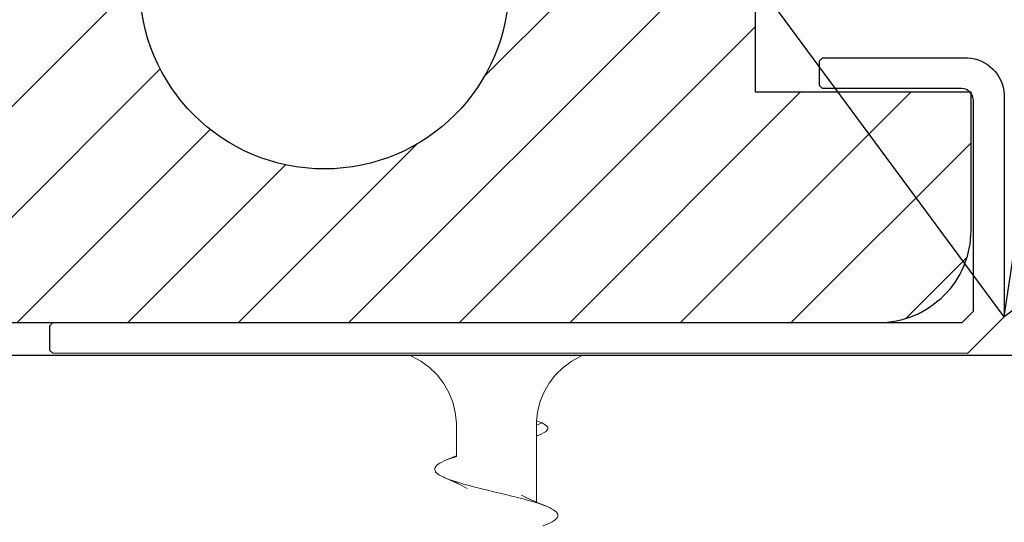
# Model space of a CAD drawing. Header units: millimetres. Extents: x -1898 to 1013, y -439 to 713.
# Tile 19 of 54: x 161 to 193, y 290 to 306. Entities that reach past the tile are written whole.
import ezdxf
from ezdxf import colors
from ezdxf.entities.mleader import LeaderData, LeaderLine
from ezdxf.math import Vec2, Vec3

# ---------------------------------------------------------------- set-up
doc = ezdxf.new("R2010")
doc.units = ezdxf.units.MM
for name, color, linetype in [('ecoteak_profil', 2, 'Continuous'), ('ecoteak_szraf', 8, 'Continuous'), ('Warstwa 1', 7, 'Continuous')]:
    doc.layers.add(name, color=color, linetype=linetype)
doc.layers.add('G-ANNO-DIMS', color=7, linetype='Continuous', lineweight=9)
doc.styles.add('ID_Arial_skala 1 100', font='arial.ttf', dxfattribs={"height": 25})

# ---------------------------------------------------------------- blocks, each defined once
blk = doc.blocks.new('A$Cec00c39f')
at = {"layer": 'ecoteak_szraf'}
h = blk.add_hatch(dxfattribs=at)
h.set_pattern_fill('LINE', color=256, scale=0.8, angle=45, style=0)
h.set_pattern_definition([(45, (70, -93.1085), (-1.79605, 1.79605), [])])
h.paths.add_polyline_path([(140, -4.5), (140, 0), (133, 0), (133, 7), (140, 7), (140, 11.5, 0.414214), (137, 14.5), (70, 14.5), (3, 14.5, 0.414214), (0, 11.5), (0, 7), (7, 7), (7, 0), (0, 0), (0, -4.5, 0.414214), (3, -7.5), (70, -7.5), (137, -7.5, 0.414214)])
h.paths.add_polyline_path([(54, 3.5, -1), (66, 3.5, -1)], flags=16)
h.paths.add_polyline_path([(35, 3.5, -1), (47, 3.5, -1)], flags=16)
h.paths.add_polyline_path([(15, 3.5, -1), (27, 3.5, -1)], flags=16)
h.paths.add_polyline_path([(93, 3.5, -1), (105, 3.5, -1)], flags=16)
h.paths.add_polyline_path([(113, 3.5, -1), (125, 3.5, -1)], flags=16)
h.paths.add_polyline_path([(74, 3.5, -1), (86, 3.5, -1)], flags=16)
at = {"layer": 'ecoteak_profil'}
blk.add_lwpolyline([(70, 14.5), (137, 14.5, -0.414214), (140, 11.5), (140, 7), (133, 7), (133, 0), (140, 0), (140, -4.5, -0.414214), (137, -7.5), (70, -7.5), (3, -7.5, -0.414214), (0, -4.5), (0, 0), (7, 0), (7, 7), (0, 7), (0, 11.5, -0.414214), (3, 14.5)], format="xyb", close=True, dxfattribs=at)
blk.add_circle((119, 3.5), 6, dxfattribs=at)
blk = doc.blocks.new('_Open90')
at = {"color": 0, "linetype": 'ByBlock', "lineweight": -2}
for p, q in [((-0.5, 0.5), (0, 0)), ((0, 0), (-1, 0)), ((0, 0), (-0.5, -0.5))]:
    blk.add_line(p, q, dxfattribs=at)
blk = doc.blocks.new('A$Ccf9743c7')
at = {"layer": 'Warstwa 1', "color": 7, "lineweight": 0, "true_color": 0xffffff}
for points in [[(2.127, 1.301), (2.127, 1.301), (1.854, 1.328), (1.521, 1.41), (1.202, 1.538), (0.904, 1.709), (0.633, 1.919), (0.394, 2.165), (0.191, 2.443), (0.029, 2.744), (0, 2.796)], [(0.191, 2.443), (0.029, 2.744), (0, 2.796)], [(0.191, 2.443), (0.029, 2.744), (0, 2.796)], [(0, 2.515), (0, 2.515), (0, 2.796)], [(0, 1.197), (0, 2.515)], [(0.394, 2.165), (0.191, 2.443)], [(0.394, 2.165), (0.191, 2.443)], [(1.202, 1.538), (0.904, 1.709), (0.633, 1.919), (0.394, 2.165)], [(1.202, 1.538), (0.904, 1.709), (0.633, 1.919), (0.394, 2.165)], [(5.541, 1.514), (5.539, 1.514), (5.471, 1.67), (5.436, 1.746), (5.402, 1.812), (5.366, 1.869), (5.331, 1.916), (5.295, 1.951), (5.26, 1.978), (5.226, 1.99), (5.19, 1.993), (5.154, 1.987), (5.119, 1.97), (5.083, 1.94), (5.048, 1.9), (5.014, 1.851), (4.978, 1.791), (4.943, 1.72), (4.908, 1.642), (4.761, 1.295), (4.761, 1.295)], [(5.366, 1.869), (5.331, 1.916), (5.295, 1.951), (5.26, 1.978), (5.226, 1.99), (5.19, 1.993), (5.154, 1.987), (5.119, 1.97), (5.083, 1.94), (5.048, 1.9), (5.014, 1.851)], [(2.626, 1.295), (2.552, 1.454), (2.514, 1.531), (2.477, 1.593), (2.442, 1.635), (2.406, 1.661), (2.371, 1.668), (2.335, 1.662), (2.298, 1.637), (2.263, 1.596), (2.228, 1.544), (2.194, 1.486)], [(2.335, 1.662), (2.298, 1.637), (2.263, 1.596), (2.228, 1.544)], [(2.371, 1.668), (2.335, 1.662)], [(2.552, 1.452), (2.514, 1.531), (2.477, 1.593), (2.442, 1.635), (2.406, 1.661), (2.371, 1.668)], [(4.908, 1.642), (4.908, 1.642), (4.761, 1.295), (4.761, 1.295)], [(4.908, 1.642), (4.908, 1.642), (4.761, 1.295), (4.761, 1.295)], [(4.783, 1.295), (4.783, 1.295), (4.803, 1.351), (4.838, 1.457), (4.872, 1.553), (4.908, 1.642), (4.943, 1.72), (4.978, 1.791), (5.014, 1.851)], [(4.838, 1.457), (4.872, 1.553), (4.908, 1.642)], [(4.908, 1.642), (4.908, 1.642)], [(5.471, 1.67), (5.436, 1.746), (5.402, 1.812), (5.366, 1.869)], [(1.521, 1.41), (1.202, 1.538)], [(1.521, 1.41), (1.202, 1.538)], [(1.854, 1.328), (1.521, 1.41)], [(1.854, 1.328), (1.521, 1.41)], [(2.127, 1.301), (2.127, 1.301), (1.854, 1.328)], [(2.127, 1.301), (2.127, 1.301), (1.854, 1.328)], [(2.127, 1.301), (2.127, 1.301), (2.194, 1.486), (2.194, 1.486)], [(2.127, 1.301), (2.127, 1.301), (2.194, 1.486)], [(2.127, 1.301), (2.127, 1.301), (2.194, 1.486)], [(2.194, 1.295), (2.127, 1.301)], [(2.228, 1.544), (2.194, 1.486), (2.194, 1.486)], [(2.228, 1.544), (2.194, 1.486), (2.194, 1.486)], [(2.194, 1.486), (2.268, 1.295)], [(2.194, 1.486), (2.268, 1.295), (2.268, 1.295)], [(2.268, 1.295), (2.194, 1.295)], [(2.268, 1.295), (2.194, 1.295)], [(2.61, 1.295), (2.268, 1.295), (2.268, 1.295)], [(2.552, 1.454), (2.552, 1.452)], [(2.552, 1.452), (2.587, 1.363)], [(2.552, 1.452), (2.587, 1.363), (2.587, 1.363)], [(2.626, 1.295), (2.626, 1.295), (2.552, 1.452), (2.552, 1.452)], [(2.621, 1.295), (2.587, 1.363), (2.587, 1.361)], [(2.61, 1.295), (2.61, 1.295), (2.587, 1.363)], [(2.587, 1.363), (2.587, 1.363)], [(2.61, 1.295), (2.587, 1.363)], [(2.587, 1.363), (2.587, 1.363), (2.619, 1.295)], [(2.587, 1.363), (2.587, 1.363), (2.619, 1.295)], [(2.621, 1.295), (2.587, 1.361), (2.587, 1.363), (2.587, 1.363)], [(2.621, 1.295), (2.587, 1.361), (2.587, 1.363), (2.587, 1.363)], [(2.587, 1.361), (2.619, 1.295)], [(2.619, 1.295), (2.61, 1.295), (2.61, 1.295)], [(2.619, 1.295), (2.61, 1.295), (2.61, 1.295)], [(2.621, 1.295), (2.619, 1.295), (2.619, 1.295)], [(2.626, 1.295), (2.621, 1.295), (2.621, 1.295)], [(4.761, 1.295), (4.761, 1.295), (2.626, 1.295), (2.626, 1.295)], [(4.761, 1.295), (4.761, 1.295), (2.626, 1.295), (2.626, 1.295)], [(4.106, -1.304), (4.106, -1.304), (4.132, -1.222), (4.168, -1.101), (4.203, -0.975), (4.239, -0.844), (4.274, -0.708), (4.308, -0.569), (4.344, -0.429), (4.379, -0.284), (4.415, -0.139), (4.45, 0.008), (4.485, 0.156), (4.52, 0.301), (4.556, 0.446), (4.591, 0.59), (4.627, 0.729), (4.661, 0.864), (4.696, 0.997), (4.732, 1.121), (4.767, 1.241), (4.783, 1.295)], [(4.761, 1.295), (4.743, 1.251), (4.667, 1.071), (4.665, 1.071)], [(4.783, 1.295), (4.783, 1.295), (4.761, 1.295)], [(4.783, 1.295), (4.761, 1.295)], [(4.783, 1.295), (4.783, 1.295), (4.803, 1.351)], [(4.783, 1.295), (4.783, 1.295), (4.803, 1.351)], [(0, 1.197), (0, 1.197)], [(0, 0.506), (0, 0.506), (0, 1.197)], [(4.665, 1.071), (4.665, 1.069), (4.542, 0.814)], [(4.612, 0.946), (4.672, 1.083), (4.672, 1.082), (4.665, 1.071)], [(4.665, 1.071), (4.615, 0.951)], [(0, 0.494), (0, 0.506)], [(0, 0.494), (0, 0.494)], [(0, -0.494), (0, -0.494), (0, 0.494)], [(0, -0.506), (0, -0.494)], [(0, -0.506), (0, -0.506)], [(0, -1.21), (0, -0.506)], [(4.239, -1.107), (4.32, -0.951)], [(0, -1.21), (0, -1.21)], [(0, -2.574), (0, -2.574), (0, -1.21)], [(4.134, -1.304), (4.134, -1.304), (4.165, -1.246), (4.165, -1.246)], [(4.165, -1.246), (4.139, -1.304), (4.139, -1.304)], [(4.14, -1.304), (4.14, -1.304), (4.183, -1.213)], [(4.142, -1.304), (4.142, -1.304), (4.239, -1.107)], [(4.165, -1.246), (4.183, -1.213), (4.183, -1.213)], [(4.183, -1.213), (4.239, -1.107), (4.239, -1.107)], [(0, -2.809), (0.029, -2.758), (0.191, -2.454), (0.394, -2.178), (0.633, -1.932), (0.904, -1.722), (1.202, -1.552), (1.521, -1.424), (1.854, -1.342), (2.194, -1.303)], [(0, -2.809), (0.029, -2.758), (0.191, -2.454), (0.394, -2.178), (0.633, -1.932), (0.904, -1.722), (1.202, -1.552), (1.521, -1.424), (1.854, -1.342), (2.194, -1.303)], [(0, -2.809), (0.029, -2.758), (0.191, -2.454), (0.394, -2.178), (0.633, -1.932), (0.904, -1.722), (1.202, -1.552), (1.521, -1.424), (1.854, -1.342), (2.194, -1.303)], [(2.194, -1.303), (3.262, -1.304)], [(2.194, -1.303), (3.262, -1.304)], [(3.262, -1.304), (3.264, -1.306), (3.393, -1.62)], [(3.262, -1.304), (3.264, -1.306), (3.393, -1.62)], [(3.262, -1.304), (3.264, -1.306), (3.393, -1.62)], [(3.262, -1.304), (3.262, -1.304), (3.283, -1.304)], [(3.262, -1.304), (3.262, -1.304), (3.283, -1.304)], [(3.283, -1.304), (3.288, -1.32), (3.323, -1.429), (3.357, -1.527), (3.393, -1.62), (3.393, -1.62), (3.428, -1.702), (3.464, -1.776)], [(3.283, -1.304), (3.288, -1.32)], [(3.283, -1.304), (3.283, -1.304)], [(4.061, -1.473), (3.992, -1.634), (3.992, -1.634)], [(3.994, -1.629), (4.125, -1.344)], [(3.994, -1.629), (4.125, -1.344)], [(3.994, -1.629), (3.995, -1.629), (4.063, -1.471)], [(3.995, -1.629), (4.123, -1.345)], [(3.995, -1.629), (4.063, -1.471)], [(4.076, -1.438), (4.076, -1.438), (4.028, -1.542), (4.028, -1.544), (4.061, -1.473), (4.061, -1.473)], [(4.028, -1.544), (4.063, -1.443)], [(4.076, -1.438), (4.061, -1.471), (4.061, -1.473)], [(4.061, -1.473), (4.061, -1.471), (4.063, -1.471)], [(4.063, -1.443), (4.126, -1.322), (4.126, -1.322)], [(4.063, -1.471), (4.123, -1.345), (4.125, -1.344)], [(4.063, -1.471), (4.123, -1.345), (4.125, -1.344)], [(4.063, -1.471), (4.125, -1.344), (4.125, -1.344)], [(4.063, -1.471), (4.077, -1.435)], [(4.063, -1.471), (4.063, -1.471), (4.077, -1.435)], [(4.126, -1.322), (4.076, -1.437), (4.076, -1.438)], [(4.077, -1.435), (4.077, -1.437), (4.076, -1.438)], [(4.139, -1.304), (4.077, -1.435)], [(4.139, -1.304), (4.077, -1.435)], [(4.139, -1.304), (4.077, -1.435)], [(4.077, -1.435), (4.126, -1.322)], [(4.077, -1.435), (4.077, -1.435), (4.126, -1.322)], [(4.123, -1.345), (4.125, -1.344), (4.14, -1.304)], [(4.125, -1.344), (4.125, -1.344), (4.14, -1.304)], [(4.125, -1.344), (4.125, -1.344), (4.14, -1.304)], [(4.125, -1.344), (4.142, -1.304)], [(4.125, -1.344), (4.142, -1.304)], [(4.125, -1.344), (4.142, -1.304)], [(4.126, -1.322), (4.134, -1.304)], [(4.139, -1.304), (4.14, -1.304)], [(4.139, -1.304), (4.139, -1.304)], [(4.139, -1.304), (4.14, -1.304)], [(4.139, -1.304), (4.139, -1.304)], [(4.14, -1.304), (4.142, -1.304)], [(4.14, -1.304), (4.142, -1.304)], [(3.464, -1.776), (3.499, -1.839), (3.533, -1.894), (3.569, -1.937), (3.604, -1.971)], [(3.709, -2.007), (3.745, -1.998), (3.781, -1.979), (3.816, -1.949), (3.852, -1.907), (3.887, -1.853), (3.921, -1.79)], [(3.921, -1.79), (3.957, -1.717)], [(3.957, -1.717), (3.994, -1.629)], [(3.957, -1.717), (3.994, -1.629)], [(3.957, -1.717), (3.965, -1.7), (3.992, -1.634)], [(3.992, -1.634), (3.994, -1.631), (3.994, -1.629)], [(3.604, -1.971), (3.64, -1.995), (3.676, -2.007), (3.709, -2.007)], [(0, -2.809), (0, -2.809), (0, -2.574)]]:
    blk.add_lwpolyline(points, dxfattribs=at)
blk.add_open_spline([(3.992, -1.634), (3.992, -1.634), (3.992, -1.634), (3.992, -1.634), (3.992, -1.634), (3.992, -1.634), (3.992, -1.634), (3.992, -1.634), (4.028, -1.544), (4.028, -1.544), (4.028, -1.544), (4.028, -1.544), (4.028, -1.544), (4.028, -1.544), (4.028, -1.544), (4.028, -1.544), (4.028, -1.544), (4.063, -1.443), (4.063, -1.443), (4.063, -1.443), (4.063, -1.443), (4.063, -1.443), (4.063, -1.443), (4.063, -1.443), (4.063, -1.443), (4.063, -1.443), (4.097, -1.336), (4.097, -1.336), (4.097, -1.336), (4.106, -1.304), (4.106, -1.304)], degree=3, knots=[0, 0, 0, 0, 1, 1, 1, 2, 2, 2, 3, 3, 3, 4, 4, 4, 5, 5, 5, 6, 6, 6, 7, 7, 7, 8, 8, 8, 9, 9, 9, 10, 10, 10, 10], dxfattribs=at)

msp = doc.modelspace()

# ---------------------------------------------------------------- linework, layer by layer
at = {"layer": 'ecoteak_profil'}
msp.add_lwpolyline([(187.257, 303.73), (187.156, 303.83), (187.156, 304.629), (187.257, 304.73), (191.966, 304.73, -0.385482), (193.157, 303.536), (193.157, 296.322), (191.966, 295.128), (162.248, 295.133), (162.154, 295.227), (162.154, 296.028), (162.253, 296.129), (191.788, 296.129), (192.159, 296.498), (192.159, 303.358, 0.446584), (191.689, 303.73)], format="xyb", close=True, dxfattribs=at)
msp.add_lwpolyline([(-34.519, 265.06), (215.507, 265.06), (215.507, 295.065), (-34.519, 295.065)], close=True, dxfattribs=at)

# ---------------------------------------------------------------- block references
msp.add_blockref('A$Cec00c39f', (52.071, 303.62), dxfattribs=at)
at = {"layer": 'ecoteak_profil', "rotation": 270}
msp.add_blockref('A$Ccf9743c7', (176.665, 295.065), dxfattribs=at)

# ---------------------------------------------------------------- leaders
at = {"layer": 'G-ANNO-DIMS'}
ml = msp.add_multileader_mtext('Standard', dxfattribs=at)
ml.set_content('KLIPS STARTOWY', color=256, style='ID_Arial_skala 1 100')
ml.set_leader_properties()
ml.set_arrow_properties(name='OPEN90')
ml.build(insert=Vec2(0, 0))
ml.multileader.update_dxf_attribs({"text_right_attachment_type": 6, "dogleg_length": 0.36, "arrow_head_size": 25})
ctx = ml.context
ctx.base_point, ctx.char_height, ctx.arrow_head_size, ctx.landing_gap_size, ctx.plane_origin = Vec3(686.604, 206.178), 25, 25, 0.09, Vec3(528.056, 199.043)
ctx.right_attachment = 6
notes = []
notes.append((ctx, [(0, (1, 1, 0), (575.12, 206.178), (1, 0), 111.483, [(1, [(193.157, 296.322), (214.821, 441.101)], 0, [])])]))
ctx.mtext.insert, ctx.mtext.flow_direction = Vec3(686.694, 218.892), 5
ml = msp.add_multileader_mtext('Standard', dxfattribs=at)
ml.set_content('KLIPS MONTAŻOWY', color=256, style='ID_Arial_skala 1 100')
ml.set_leader_properties()
ml.set_arrow_properties(name='OPEN90')
ml.build(insert=Vec2(0, 0))
ml.multileader.update_dxf_attribs({"text_right_attachment_type": 6, "dogleg_length": 0.36, "arrow_head_size": 25})
ctx = ml.context
ctx.base_point, ctx.char_height, ctx.arrow_head_size, ctx.landing_gap_size, ctx.plane_origin = Vec3(686.604, 95.229), 25, 25, 0.09, Vec3(528.056, 88.093)
ctx.right_attachment = 6
notes.append((ctx, [(0, (1, 1, 0), (575.12, 95.229), (1, 0), 111.483, [(0, [(48.304, 295.093)], 0, [])])]))
ctx.mtext.insert, ctx.mtext.flow_direction = Vec3(686.694, 107.942), 5
for ctx, leaders in notes:
    for number, flags, end, landing, length, lines in leaders:
        leader = LeaderData()
        leader.index, (leader.has_last_leader_line, leader.has_dogleg_vector, leader.attachment_direction) = number, flags
        leader.last_leader_point, leader.dogleg_vector, leader.dogleg_length = Vec3(end), Vec3(landing), length
        for number, points, colour, breaks in lines:
            line = LeaderLine()
            line.index, line.vertices, line.color, line.breaks = number, Vec3.list(points), colors.encode_raw_color(colour), breaks
            leader.lines.append(line)
        ctx.leaders.append(leader)

doc.saveas('drawing.dxf')
